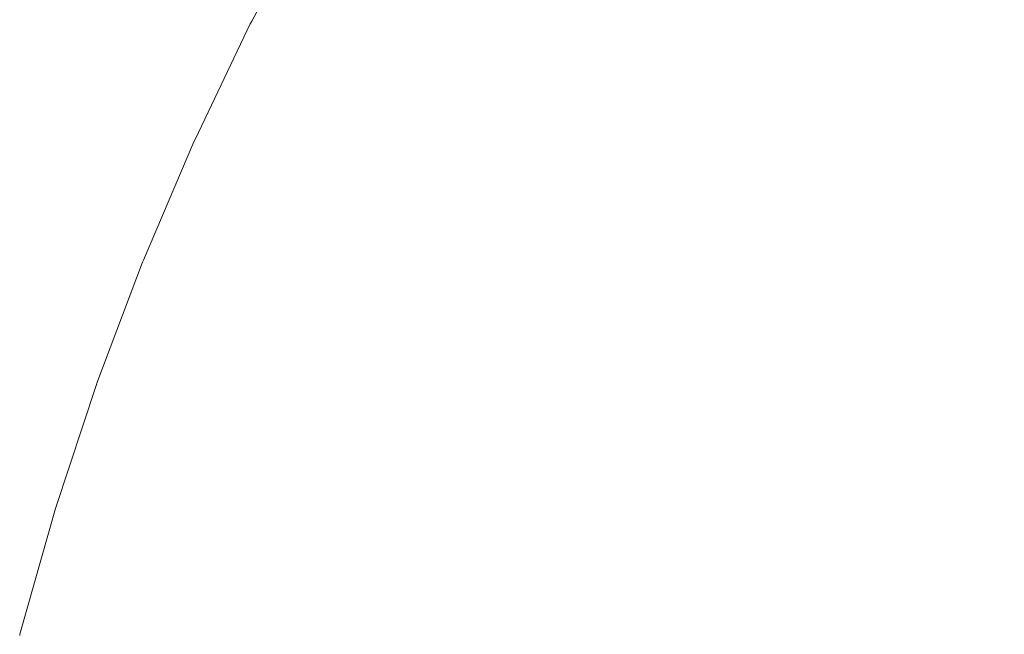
# Model space of a CAD drawing. Header units: centimetres. Extents: x -25.9 to 27.4, y -25.9 to -24.1.
# Tile 32 of 200: x -25.9253 to -25.8934, y -24.1348 to -24.1148. Entities that reach past the tile are written whole.
import ezdxf

# ---------------------------------------------------------------- set-up
doc = ezdxf.new("R2010")
doc.units = ezdxf.units.CM
doc.header["$LTSCALE"] = 2.54
doc.layers.add('Lucido design-1', color=7, linetype='Continuous')

# ---------------------------------------------------------------- blocks, each defined once
blk = doc.blocks.new('Gruppo-4-1')
at = {"color": 7, "linetype": 'Continuous', "lineweight": 9}
for points, invisible_edges in [([(-25.903404, -24.113918, 707.673012), (-25.901381, -24.110783, 707.673012), (-25.899699, -24.111919, 707.669447), (-25.901676, -24.114982, 707.669447)], 15), ([(-25.908777, -24.115189, 708.360173), (-25.906803, -24.111825, 708.360173), (-25.908139, -24.111002, 708.356299), (-25.910147, -24.114424, 708.356299)], 15), ([(-25.90983, -24.1146, 707.684181), (-25.90783, -24.111192, 707.684181), (-25.906484, -24.112021, 707.680385), (-25.908451, -24.115371, 707.680385)], 15), ([(-25.917812, -24.115001, 708.323783), (-25.915822, -24.111254, 708.323783), (-25.915863, -24.111231, 708.320708), (-25.917807, -24.11489, 708.320708)], 11), ([(-25.917621, -24.115097, 708.327929), (-25.915635, -24.111358, 708.327929), (-25.915822, -24.111254, 708.323783), (-25.917812, -24.115001, 708.323783)], 15), ([(-25.915863, -24.111231, 707.720708), (-25.917807, -24.11489, 707.720708), (-25.917807, -24.11489, 708.320708), (-25.915863, -24.111231, 708.320708)], 10), ([(-25.917807, -24.11489, 707.720708), (-25.915863, -24.111231, 707.720708), (-25.91578, -24.111277, 707.716349), (-25.917769, -24.115022, 707.716349)], 14), ([(-25.917769, -24.115022, 707.716349), (-25.91578, -24.111277, 707.716349), (-25.915547, -24.111407, 707.712216), (-25.917531, -24.115142, 707.712216)], 15), ([(-25.917276, -24.115271, 708.332065), (-25.915298, -24.111546, 708.332065), (-25.915635, -24.111358, 708.327929), (-25.917621, -24.115097, 708.327929)], 15), ([(-25.917531, -24.115142, 707.712216), (-25.915547, -24.111407, 707.712216), (-25.915166, -24.11162, 707.708102), (-25.917142, -24.115339, 707.708102)], 15), ([(-25.916778, -24.115522, 708.336186), (-25.914811, -24.111818, 708.336186), (-25.915298, -24.111546, 708.332065), (-25.917276, -24.115271, 708.332065)], 15), ([(-25.894146, -24.115672, 708.381812), (-25.892206, -24.112929, 708.381812), (-25.894215, -24.111443, 708.378431), (-25.896216, -24.114273, 708.378431)], 15), ([(-25.917142, -24.115339, 707.708102), (-25.915166, -24.11162, 707.708102), (-25.914637, -24.111915, 707.704012), (-25.916601, -24.115612, 707.704012)], 15), ([(-25.916127, -24.115851, 708.340283), (-25.914174, -24.112174, 708.340283), (-25.914811, -24.111818, 708.336186), (-25.916778, -24.115522, 708.336186)], 15), ([(-25.907265, -24.116033, 708.363983), (-25.905328, -24.112733, 708.363983), (-25.906803, -24.111825, 708.360173), (-25.908777, -24.115189, 708.360173)], 15), ([(-25.900099, -24.115953, 708.37495), (-25.898165, -24.112956, 708.37495), (-25.899989, -24.111723, 708.371378), (-25.901974, -24.114798, 708.371378)], 15), ([(-25.895985, -24.11443, 707.662593), (-25.89399, -24.111609, 707.662593), (-25.892024, -24.113063, 707.659313), (-25.893959, -24.115799, 707.659313)], 15), ([(-25.916601, -24.115612, 707.704012), (-25.914637, -24.111915, 707.704012), (-25.913962, -24.112292, 707.699955), (-25.91591, -24.11596, 707.699955)], 15), ([(-25.915323, -24.116256, 708.34435), (-25.913388, -24.112613, 708.34435), (-25.914174, -24.112174, 708.340283), (-25.916127, -24.115851, 708.340283)], 15), ([(-25.908451, -24.115371, 707.680385), (-25.906484, -24.112021, 707.680385), (-25.905008, -24.11293, 707.676659), (-25.906937, -24.116217, 707.676659)], 15), ([(-25.901676, -24.114982, 707.669447), (-25.899699, -24.111919, 707.669447), (-25.897899, -24.113136, 707.665973), (-25.899826, -24.116121, 707.665973)], 15), ([(-25.91591, -24.11596, 707.699955), (-25.913962, -24.112292, 707.699955), (-25.913142, -24.112751, 707.695937), (-25.915071, -24.116383, 707.695937)], 15), ([(-25.914367, -24.116738, 708.34838), (-25.912454, -24.113135, 708.34838), (-25.913388, -24.112613, 708.34435), (-25.915323, -24.116256, 708.34435)], 15), ([(-25.915071, -24.116383, 707.695937), (-25.913142, -24.112751, 707.695937), (-25.912178, -24.113289, 707.691964), (-25.914086, -24.11688, 707.691964)], 15), ([(-25.905614, -24.116956, 708.36772), (-25.903718, -24.113724, 708.36772), (-25.905328, -24.112733, 708.363983), (-25.907265, -24.116033, 708.363983)], 15), ([(-25.913262, -24.117295, 708.352365), (-25.911373, -24.113739, 708.352365), (-25.912454, -24.113135, 708.34838), (-25.914367, -24.116738, 708.34838)], 15), ([(-25.906937, -24.116217, 707.676659), (-25.905008, -24.11293, 707.676659), (-25.903404, -24.113918, 707.673012), (-25.905292, -24.117135, 707.673012)], 15), ([(-25.898096, -24.117186, 708.378431), (-25.896216, -24.114273, 708.378431), (-25.898165, -24.112956, 708.37495), (-25.900099, -24.115953, 708.37495)], 15), ([(-25.899826, -24.116121, 707.665973), (-25.897899, -24.113136, 707.665973), (-25.895985, -24.11443, 707.662593), (-25.897858, -24.117332, 707.662593)], 15), ([(-25.891958, -24.117151, 708.385089), (-25.890082, -24.114499, 708.385089), (-25.892206, -24.112929, 708.381812), (-25.894146, -24.115672, 708.381812)], 15), ([(-25.893959, -24.115799, 707.659313), (-25.892024, -24.113063, 707.659313), (-25.889954, -24.114594, 707.656139), (-25.891826, -24.117241, 707.656139)], 15), ([(-25.914086, -24.11688, 707.691964), (-25.912178, -24.113289, 707.691964), (-25.911074, -24.113906, 707.688043), (-25.912956, -24.117449, 707.688043)], 15), ([(-25.912007, -24.117927, 708.356299), (-25.910147, -24.114424, 708.356299), (-25.911373, -24.113739, 708.352365), (-25.913262, -24.117295, 708.352365)], 15), ([(-25.903826, -24.117955, 708.371378), (-25.901974, -24.114798, 708.371378), (-25.903718, -24.113724, 708.36772), (-25.905614, -24.116956, 708.36772)], 15), ([(-25.912956, -24.117449, 707.688043), (-25.911074, -24.113906, 707.688043), (-25.90983, -24.1146, 707.684181), (-25.911684, -24.11809, 707.684181)], 15), ([(-25.905292, -24.117135, 707.673012), (-25.903404, -24.113918, 707.673012), (-25.901676, -24.114982, 707.669447), (-25.90352, -24.118125, 707.669447)], 15), ([(-25.910606, -24.118634, 708.360173), (-25.908777, -24.115189, 708.360173), (-25.910147, -24.114424, 708.356299), (-25.912007, -24.117927, 708.356299)], 15), ([(-25.895969, -24.118496, 708.381812), (-25.894146, -24.115672, 708.381812), (-25.896216, -24.114273, 708.378431), (-25.898096, -24.117186, 708.378431)], 15), ([(-25.911684, -24.11809, 707.684181), (-25.90983, -24.1146, 707.684181), (-25.908451, -24.115371, 707.680385), (-25.910273, -24.118802, 707.680385)], 15), ([(-25.897858, -24.117332, 707.662593), (-25.895985, -24.11443, 707.662593), (-25.893959, -24.115799, 707.659313), (-25.895776, -24.118614, 707.659313)], 15), ([(-25.919641, -24.118829, 708.323783), (-25.917812, -24.115001, 708.323783), (-25.917854, -24.11498, 708.320708), (-25.919647, -24.118732, 708.320708)], 11), ([(-25.917854, -24.11498, 707.720708), (-25.919647, -24.118732, 707.720708), (-25.919647, -24.118732, 708.320708), (-25.917854, -24.11498, 708.320708)], 10), ([(-25.919647, -24.118732, 707.720708), (-25.917854, -24.11498, 707.720708), (-25.917769, -24.115022, 707.716349), (-25.919598, -24.118849, 707.716349)], 14), ([(-25.919446, -24.118917, 708.327929), (-25.917621, -24.115097, 708.327929), (-25.917812, -24.115001, 708.323783), (-25.919641, -24.118829, 708.323783)], 15), ([(-25.919598, -24.118849, 707.716349), (-25.917769, -24.115022, 707.716349), (-25.917531, -24.115142, 707.712216), (-25.919355, -24.118959, 707.712216)], 15), ([(-25.917807, -24.11489, 708.320708), (-25.917854, -24.11498, 708.320708), (-25.917812, -24.115001, 708.323783)], 10), ([(-25.917854, -24.11498, 708.320708), (-25.917807, -24.11489, 708.320708), (-25.917807, -24.11489, 707.720708), (-25.917854, -24.11498, 707.720708)], 10), ([(-25.917769, -24.115022, 707.716349), (-25.917854, -24.11498, 707.720708), (-25.917807, -24.11489, 707.720708)], 9), ([(-25.901904, -24.119028, 708.37495), (-25.900099, -24.115953, 708.37495), (-25.901974, -24.114798, 708.371378), (-25.903826, -24.117955, 708.371378)], 15), ([(-25.90352, -24.118125, 707.669447), (-25.901676, -24.114982, 707.669447), (-25.899826, -24.116121, 707.665973), (-25.901624, -24.119185, 707.665973)], 15), ([(-25.919095, -24.119076, 708.332065), (-25.917276, -24.115271, 708.332065), (-25.917621, -24.115097, 708.327929), (-25.919446, -24.118917, 708.327929)], 15), ([(-25.919355, -24.118959, 707.712216), (-25.917531, -24.115142, 707.712216), (-25.917142, -24.115339, 707.708102), (-25.918957, -24.119139, 707.708102)], 15), ([(-25.918586, -24.119306, 708.336186), (-25.916778, -24.115522, 708.336186), (-25.917276, -24.115271, 708.332065), (-25.919095, -24.119076, 708.332065)], 15), ([(-25.918957, -24.119139, 707.708102), (-25.917142, -24.115339, 707.708102), (-25.916601, -24.115612, 707.704012), (-25.918405, -24.119388, 707.704012)], 15), ([(-25.90906, -24.119413, 708.363983), (-25.907265, -24.116033, 708.363983), (-25.908777, -24.115189, 708.360173), (-25.910606, -24.118634, 708.360173)], 15), ([(-25.910273, -24.118802, 707.680385), (-25.908451, -24.115371, 707.680385), (-25.906937, -24.116217, 707.676659), (-25.908725, -24.119583, 707.676659)], 15), ([(-25.917921, -24.119607, 708.340283), (-25.916127, -24.115851, 708.340283), (-25.916778, -24.115522, 708.336186), (-25.918586, -24.119306, 708.336186)], 15), ([(-25.918405, -24.119388, 707.704012), (-25.916601, -24.115612, 707.704012), (-25.91591, -24.11596, 707.699955), (-25.9177, -24.119707, 707.699955)], 15), ([(-25.893719, -24.119881, 708.385089), (-25.891958, -24.117151, 708.385089), (-25.894146, -24.115672, 708.381812), (-25.895969, -24.118496, 708.381812)], 15), ([(-25.917101, -24.119978, 708.34435), (-25.915323, -24.116256, 708.34435), (-25.916127, -24.115851, 708.340283), (-25.917921, -24.119607, 708.340283)], 15), ([(-25.9177, -24.119707, 707.699955), (-25.91591, -24.11596, 707.699955), (-25.915071, -24.116383, 707.695937), (-25.916844, -24.120094, 707.695937)], 15), ([(-25.899851, -24.120175, 708.378431), (-25.898096, -24.117186, 708.378431), (-25.900099, -24.115953, 708.37495), (-25.901904, -24.119028, 708.37495)], 15), ([(-25.895776, -24.118614, 707.659313), (-25.893959, -24.115799, 707.659313), (-25.891826, -24.117241, 707.656139), (-25.893584, -24.119964, 707.656139)], 15), ([(-25.916126, -24.120418, 708.34838), (-25.914367, -24.116738, 708.34838), (-25.915323, -24.116256, 708.34435), (-25.917101, -24.119978, 708.34435)], 15), ([(-25.907372, -24.120265, 708.36772), (-25.905614, -24.116956, 708.36772), (-25.907265, -24.116033, 708.363983), (-25.90906, -24.119413, 708.363983)], 15), ([(-25.908725, -24.119583, 707.676659), (-25.906937, -24.116217, 707.676659), (-25.905292, -24.117135, 707.673012), (-25.907043, -24.120431, 707.673012)], 15), ([(-25.901624, -24.119185, 707.665973), (-25.899826, -24.116121, 707.665973), (-25.897858, -24.117332, 707.662593), (-25.899606, -24.120312, 707.662593)], 15), ([(-25.916844, -24.120094, 707.695937), (-25.915071, -24.116383, 707.695937), (-25.914086, -24.11688, 707.691964), (-25.915839, -24.120548, 707.691964)], 15), ([(-25.914998, -24.120928, 708.352365), (-25.913262, -24.117295, 708.352365), (-25.914367, -24.116738, 708.34838), (-25.916126, -24.120418, 708.34838)], 15), ([(-25.915839, -24.120548, 707.691964), (-25.914086, -24.11688, 707.691964), (-25.912956, -24.117449, 707.688043), (-25.914686, -24.121069, 707.688043)], 15), ([(-25.905543, -24.121187, 708.371378), (-25.903826, -24.117955, 708.371378), (-25.905614, -24.116956, 708.36772), (-25.907372, -24.120265, 708.36772)], 15), ([(-25.913718, -24.121507, 708.356299), (-25.912007, -24.117927, 708.356299), (-25.913262, -24.117295, 708.352365), (-25.914998, -24.120928, 708.352365)], 15), ([(-25.907043, -24.120431, 707.673012), (-25.905292, -24.117135, 707.673012), (-25.90352, -24.118125, 707.669447), (-25.90523, -24.121345, 707.669447)], 15), ([(-25.897669, -24.121394, 708.381812), (-25.895969, -24.118496, 708.381812), (-25.898096, -24.117186, 708.378431), (-25.899851, -24.120175, 708.378431)], 15), ([(-25.891352, -24.121338, 708.388255), (-25.889655, -24.118708, 708.388255), (-25.891958, -24.117151, 708.385089), (-25.893719, -24.119881, 708.385089)], 15), ([(-25.893584, -24.119964, 707.656139), (-25.891826, -24.117241, 707.656139), (-25.889589, -24.118752, 707.653075), (-25.891285, -24.12138, 707.653075)], 15), ([(-25.914686, -24.121069, 707.688043), (-25.912956, -24.117449, 707.688043), (-25.911684, -24.11809, 707.684181), (-25.913388, -24.121656, 707.684181)], 15), ([(-25.899606, -24.120312, 707.662593), (-25.897858, -24.117332, 707.662593), (-25.895776, -24.118614, 707.659313), (-25.897472, -24.121504, 707.659313)], 15), ([(-25.912288, -24.122153, 708.360173), (-25.910606, -24.118634, 708.360173), (-25.912007, -24.117927, 708.356299), (-25.913718, -24.121507, 708.356299)], 15), ([(-25.913388, -24.121656, 707.684181), (-25.911684, -24.11809, 707.684181), (-25.910273, -24.118802, 707.680385), (-25.911948, -24.122307, 707.680385)], 15), ([(-25.903577, -24.122178, 708.37495), (-25.901904, -24.119028, 708.37495), (-25.903826, -24.117955, 708.371378), (-25.905543, -24.121187, 708.371378)], 15), ([(-25.90523, -24.121345, 707.669447), (-25.90352, -24.118125, 707.669447), (-25.901624, -24.119185, 707.665973), (-25.90329, -24.122323, 707.665973)], 15), ([(-25.895363, -24.122682, 708.385089), (-25.893719, -24.119881, 708.385089), (-25.895969, -24.118496, 708.381812), (-25.897669, -24.121394, 708.381812)], 15), ([(-25.921306, -24.122732, 708.323783), (-25.919641, -24.118829, 708.323783), (-25.919684, -24.11881, 708.320708), (-25.921325, -24.122655, 708.320708)], 11), ([(-25.919684, -24.11881, 707.720708), (-25.921325, -24.122655, 707.720708), (-25.921325, -24.122655, 708.320708), (-25.919684, -24.11881, 708.320708)], 10), ([(-25.921325, -24.122655, 707.720708), (-25.919684, -24.11881, 707.720708), (-25.919598, -24.118849, 707.716349), (-25.921262, -24.12275, 707.716349)], 14), ([(-25.921108, -24.122812, 708.327929), (-25.919446, -24.118917, 708.327929), (-25.919641, -24.118829, 708.323783), (-25.921306, -24.122732, 708.323783)], 15), ([(-25.921262, -24.12275, 707.716349), (-25.919598, -24.118849, 707.716349), (-25.919355, -24.118959, 707.712216), (-25.921015, -24.122849, 707.712216)], 15), ([(-25.919647, -24.118732, 708.320708), (-25.919684, -24.11881, 708.320708), (-25.919641, -24.118829, 708.323783)], 10), ([(-25.919684, -24.11881, 708.320708), (-25.919647, -24.118732, 708.320708), (-25.919647, -24.118732, 707.720708), (-25.919684, -24.11881, 707.720708)], 10), ([(-25.919598, -24.118849, 707.716349), (-25.919684, -24.11881, 707.720708), (-25.919647, -24.118732, 707.720708)], 9), ([(-25.91071, -24.122866, 708.363983), (-25.90906, -24.119413, 708.363983), (-25.910606, -24.118634, 708.360173), (-25.912288, -24.122153, 708.360173)], 15), ([(-25.911948, -24.122307, 707.680385), (-25.910273, -24.118802, 707.680385), (-25.908725, -24.119583, 707.676659), (-25.910368, -24.123021, 707.676659)], 15), ([(-25.897472, -24.121504, 707.659313), (-25.895776, -24.118614, 707.659313), (-25.893584, -24.119964, 707.656139), (-25.895224, -24.12276, 707.656139)], 15), ([(-25.92075, -24.122956, 708.332065), (-25.919095, -24.119076, 708.332065), (-25.919446, -24.118917, 708.327929), (-25.921108, -24.122812, 708.327929)], 15), ([(-25.921015, -24.122849, 707.712216), (-25.919355, -24.118959, 707.712216), (-25.918957, -24.119139, 707.708102), (-25.92061, -24.123012, 707.708102)], 15), ([(-25.920232, -24.123164, 708.336186), (-25.918586, -24.119306, 708.336186), (-25.919095, -24.119076, 708.332065), (-25.92075, -24.122956, 708.332065)], 15), ([(-25.92061, -24.123012, 707.708102), (-25.918957, -24.119139, 707.708102), (-25.918405, -24.119388, 707.704012), (-25.920048, -24.123238, 707.704012)], 15), ([(-25.901477, -24.123237, 708.378431), (-25.899851, -24.120175, 708.378431), (-25.901904, -24.119028, 708.37495), (-25.903577, -24.122178, 708.37495)], 15), ([(-25.90329, -24.122323, 707.665973), (-25.901624, -24.119185, 707.665973), (-25.899606, -24.120312, 707.662593), (-25.901227, -24.123363, 707.662593)], 15), ([(-25.919555, -24.123436, 708.340283), (-25.917921, -24.119607, 708.340283), (-25.918586, -24.119306, 708.336186), (-25.920232, -24.123164, 708.336186)], 15), ([(-25.920048, -24.123238, 707.704012), (-25.918405, -24.119388, 707.704012), (-25.9177, -24.119707, 707.699955), (-25.91933, -24.123526, 707.699955)], 15), ([(-25.908987, -24.123645, 708.36772), (-25.907372, -24.120265, 708.36772), (-25.90906, -24.119413, 708.363983), (-25.91071, -24.122866, 708.363983)], 15), ([(-25.91872, -24.123771, 708.34435), (-25.917101, -24.119978, 708.34435), (-25.917921, -24.119607, 708.340283), (-25.919555, -24.123436, 708.340283)], 15), ([(-25.91933, -24.123526, 707.699955), (-25.9177, -24.119707, 707.699955), (-25.916844, -24.120094, 707.695937), (-25.918458, -24.123876, 707.695937)], 15), ([(-25.910368, -24.123021, 707.676659), (-25.908725, -24.119583, 707.676659), (-25.907043, -24.120431, 707.673012), (-25.908651, -24.123797, 707.673012)], 15), ([(-25.917727, -24.12417, 708.34838), (-25.916126, -24.120418, 708.34838), (-25.917101, -24.119978, 708.34435), (-25.91872, -24.123771, 708.34435)], 15), ([(-25.918458, -24.123876, 707.695937), (-25.916844, -24.120094, 707.695937), (-25.915839, -24.120548, 707.691964), (-25.917434, -24.124288, 707.691964)], 15), ([(-25.899245, -24.124362, 708.381812), (-25.897669, -24.121394, 708.381812), (-25.899851, -24.120175, 708.378431), (-25.901477, -24.123237, 708.378431)], 15), ([(-25.892936, -24.124038, 708.388255), (-25.891352, -24.121338, 708.388255), (-25.893719, -24.119881, 708.385089), (-25.895363, -24.122682, 708.385089)], 15), ([(-25.895224, -24.12276, 707.656139), (-25.893584, -24.119964, 707.656139), (-25.891285, -24.12138, 707.653075), (-25.892867, -24.124076, 707.653075)], 15), ([(-25.916578, -24.124632, 708.352365), (-25.914998, -24.120928, 708.352365), (-25.916126, -24.120418, 708.34838), (-25.917727, -24.12417, 708.34838)], 15), ([(-25.907121, -24.124489, 708.371378), (-25.905543, -24.121187, 708.371378), (-25.907372, -24.120265, 708.36772), (-25.908987, -24.123645, 708.36772)], 15), ([(-25.908651, -24.123797, 707.673012), (-25.907043, -24.120431, 707.673012), (-25.90523, -24.121345, 707.669447), (-25.906801, -24.124633, 707.669447)], 15), ([(-25.901227, -24.123363, 707.662593), (-25.899606, -24.120312, 707.662593), (-25.897472, -24.121504, 707.659313), (-25.899044, -24.124464, 707.659313)], 15), ([(-25.917434, -24.124288, 707.691964), (-25.915839, -24.120548, 707.691964), (-25.914686, -24.121069, 707.688043), (-25.91626, -24.12476, 707.688043)], 15), ([(-25.915275, -24.125156, 708.356299), (-25.913718, -24.121507, 708.356299), (-25.914998, -24.120928, 708.352365), (-25.916578, -24.124632, 708.352365)], 15), ([(-25.91626, -24.12476, 707.688043), (-25.914686, -24.121069, 707.688043), (-25.913388, -24.121656, 707.684181), (-25.914939, -24.125291, 707.684181)], 15), ([(-25.905114, -24.125396, 708.37495), (-25.903577, -24.122178, 708.37495), (-25.905543, -24.121187, 708.371378), (-25.907121, -24.124489, 708.371378)], 15), ([(-25.906801, -24.124633, 707.669447), (-25.90523, -24.121345, 707.669447), (-25.90329, -24.122323, 707.665973), (-25.904822, -24.125528, 707.665973)], 15), ([(-25.896887, -24.125551, 708.385089), (-25.895363, -24.122682, 708.385089), (-25.897669, -24.121394, 708.381812), (-25.899245, -24.124362, 708.381812)], 15), ([(-25.913819, -24.125741, 708.360173), (-25.912288, -24.122153, 708.360173), (-25.913718, -24.121507, 708.356299), (-25.915275, -24.125156, 708.356299)], 15), ([(-25.914939, -24.125291, 707.684181), (-25.913388, -24.121656, 707.684181), (-25.911948, -24.122307, 707.680385), (-25.913472, -24.12588, 707.680385)], 15), ([(-25.899044, -24.124464, 707.659313), (-25.897472, -24.121504, 707.659313), (-25.895224, -24.12276, 707.656139), (-25.896745, -24.125623, 707.656139)], 15), ([(-25.912212, -24.126386, 708.363983), (-25.91071, -24.122866, 708.363983), (-25.912288, -24.122153, 708.360173), (-25.913819, -24.125741, 708.360173)], 15), ([(-25.913472, -24.12588, 707.680385), (-25.911948, -24.122307, 707.680385), (-25.910368, -24.123021, 707.676659), (-25.911863, -24.126527, 707.676659)], 15), ([(-25.902971, -24.126365, 708.378431), (-25.901477, -24.123237, 708.378431), (-25.903577, -24.122178, 708.37495), (-25.905114, -24.125396, 708.37495)], 15), ([(-25.904822, -24.125528, 707.665973), (-25.90329, -24.122323, 707.665973), (-25.901227, -24.123363, 707.662593), (-25.902716, -24.12648, 707.662593)], 15), ([(-25.922805, -24.126702, 708.323783), (-25.921306, -24.122732, 708.323783), (-25.92135, -24.122714, 708.320708), (-25.922836, -24.126651, 708.320708)], 11), ([(-25.92135, -24.122714, 707.720708), (-25.922836, -24.126651, 707.720708), (-25.922836, -24.126651, 708.320708), (-25.92135, -24.122714, 708.320708)], 10), ([(-25.922836, -24.126651, 707.720708), (-25.92135, -24.122714, 707.720708), (-25.921262, -24.12275, 707.716349), (-25.92276, -24.126718, 707.716349)], 14), ([(-25.922603, -24.126773, 708.327929), (-25.921108, -24.122812, 708.327929), (-25.921306, -24.122732, 708.323783), (-25.922805, -24.126702, 708.323783)], 15), ([(-25.921325, -24.122655, 708.320708), (-25.92135, -24.122714, 708.320708), (-25.921306, -24.122732, 708.323783)], 10), ([(-25.92135, -24.122714, 708.320708), (-25.921325, -24.122655, 708.320708), (-25.921325, -24.122655, 707.720708), (-25.92135, -24.122714, 707.720708)], 10), ([(-25.921262, -24.12275, 707.716349), (-25.92135, -24.122714, 707.720708), (-25.921325, -24.122655, 707.720708)], 9), ([(-25.894405, -24.126803, 708.388255), (-25.892936, -24.124038, 708.388255), (-25.895363, -24.122682, 708.385089), (-25.896887, -24.125551, 708.385089)], 15), ([(-25.92276, -24.126718, 707.716349), (-25.921262, -24.12275, 707.716349), (-25.921015, -24.122849, 707.712216), (-25.922509, -24.126806, 707.712216)], 15), ([(-25.922239, -24.126902, 708.332065), (-25.92075, -24.122956, 708.332065), (-25.921108, -24.122812, 708.327929), (-25.922603, -24.126773, 708.327929)], 15), ([(-25.922509, -24.126806, 707.712216), (-25.921015, -24.122849, 707.712216), (-25.92061, -24.123012, 707.708102), (-25.922097, -24.126952, 707.708102)], 15), ([(-25.921713, -24.127087, 708.336186), (-25.920232, -24.123164, 708.336186), (-25.92075, -24.122956, 708.332065), (-25.922239, -24.126902, 708.332065)], 15), ([(-25.922097, -24.126952, 707.708102), (-25.92061, -24.123012, 707.708102), (-25.920048, -24.123238, 707.704012), (-25.921526, -24.127154, 707.704012)], 15), ([(-25.910457, -24.127091, 708.36772), (-25.908987, -24.123645, 708.36772), (-25.91071, -24.122866, 708.363983), (-25.912212, -24.126386, 708.363983)], 15), ([(-25.911863, -24.126527, 707.676659), (-25.910368, -24.123021, 707.676659), (-25.908651, -24.123797, 707.673012), (-25.910116, -24.127229, 707.673012)], 15), ([(-25.896745, -24.125623, 707.656139), (-25.895224, -24.12276, 707.656139), (-25.892867, -24.124076, 707.653075), (-25.894334, -24.126838, 707.653075)], 15), ([(-25.921025, -24.127331, 708.340283), (-25.919555, -24.123436, 708.340283), (-25.920232, -24.123164, 708.336186), (-25.921713, -24.127087, 708.336186)], 15), ([(-25.921526, -24.127154, 707.704012), (-25.920048, -24.123238, 707.704012), (-25.91933, -24.123526, 707.699955), (-25.920796, -24.127411, 707.699955)], 15), ([(-25.900694, -24.127394, 708.381812), (-25.899245, -24.124362, 708.381812), (-25.901477, -24.123237, 708.378431), (-25.902971, -24.126365, 708.378431)], 15), ([(-25.902716, -24.12648, 707.662593), (-25.901227, -24.123363, 707.662593), (-25.899044, -24.124464, 707.659313), (-25.900488, -24.127487, 707.659313)], 15), ([(-25.920176, -24.12763, 708.34435), (-25.91872, -24.123771, 708.34435), (-25.919555, -24.123436, 708.340283), (-25.921025, -24.127331, 708.340283)], 15), ([(-25.920796, -24.127411, 707.699955), (-25.91933, -24.123526, 707.699955), (-25.918458, -24.123876, 707.695937), (-25.91991, -24.127724, 707.695937)], 15), ([(-25.908557, -24.127855, 708.371378), (-25.907121, -24.124489, 708.371378), (-25.908987, -24.123645, 708.36772), (-25.910457, -24.127091, 708.36772)], 15), ([(-25.919167, -24.127987, 708.34838), (-25.917727, -24.12417, 708.34838), (-25.91872, -24.123771, 708.34435), (-25.920176, -24.12763, 708.34435)], 15), ([(-25.91991, -24.127724, 707.695937), (-25.918458, -24.123876, 707.695937), (-25.917434, -24.124288, 707.691964), (-25.91887, -24.128092, 707.691964)], 15), ([(-25.910116, -24.127229, 707.673012), (-25.908651, -24.123797, 707.673012), (-25.906801, -24.124633, 707.669447), (-25.908232, -24.127986, 707.669447)], 15), ([(-25.918, -24.128399, 708.352365), (-25.916578, -24.124632, 708.352365), (-25.917727, -24.12417, 708.34838), (-25.919167, -24.127987, 708.34838)], 15), ([(-25.91887, -24.128092, 707.691964), (-25.917434, -24.124288, 707.691964), (-25.91626, -24.12476, 707.688043), (-25.917677, -24.128513, 707.688043)], 15), ([(-25.891803, -24.128114, 708.391305), (-25.890393, -24.125459, 708.391305), (-25.892936, -24.124038, 708.388255), (-25.894405, -24.126803, 708.388255)], 15), ([(-25.894334, -24.126838, 707.653075), (-25.892867, -24.124076, 707.653075), (-25.890406, -24.125452, 707.650127), (-25.891816, -24.128108, 707.650127)], 15), ([(-25.916676, -24.128867, 708.356299), (-25.915275, -24.125156, 708.356299), (-25.916578, -24.124632, 708.352365), (-25.918, -24.128399, 708.352365)], 15), ([(-25.906514, -24.128676, 708.37495), (-25.905114, -24.125396, 708.37495), (-25.907121, -24.124489, 708.371378), (-25.908557, -24.127855, 708.371378)], 15), ([(-25.908232, -24.127986, 707.669447), (-25.906801, -24.124633, 707.669447), (-25.904822, -24.125528, 707.665973), (-25.906216, -24.128796, 707.665973)], 15), ([(-25.898287, -24.128482, 708.385089), (-25.896887, -24.125551, 708.385089), (-25.899245, -24.124362, 708.381812), (-25.900694, -24.127394, 708.381812)], 15), ([(-25.900488, -24.127487, 707.659313), (-25.899044, -24.124464, 707.659313), (-25.896745, -24.125623, 707.656139), (-25.898142, -24.128547, 707.656139)], 15), ([(-25.917677, -24.128513, 707.688043), (-25.91626, -24.12476, 707.688043), (-25.914939, -24.125291, 707.684181), (-25.916334, -24.128988, 707.684181)], 15), ([(-25.915196, -24.12939, 708.360173), (-25.913819, -24.125741, 708.360173), (-25.915275, -24.125156, 708.356299), (-25.916676, -24.128867, 708.356299)], 15), ([(-25.916334, -24.128988, 707.684181), (-25.914939, -24.125291, 707.684181), (-25.913472, -24.12588, 707.680385), (-25.914844, -24.129515, 707.680385)], 15), ([(-25.904332, -24.129553, 708.378431), (-25.902971, -24.126365, 708.378431), (-25.905114, -24.125396, 708.37495), (-25.906514, -24.128676, 708.37495)], 15), ([(-25.906216, -24.128796, 707.665973), (-25.904822, -24.125528, 707.665973), (-25.902716, -24.12648, 707.662593), (-25.904072, -24.129657, 707.662593)], 15), ([(-25.895754, -24.129627, 708.388255), (-25.894405, -24.126803, 708.388255), (-25.896887, -24.125551, 708.385089), (-25.898287, -24.128482, 708.385089)], 15), ([(-25.913563, -24.129967, 708.363983), (-25.912212, -24.126386, 708.363983), (-25.913819, -24.125741, 708.360173), (-25.915196, -24.12939, 708.360173)], 15), ([(-25.914844, -24.129515, 707.680385), (-25.913472, -24.12588, 707.680385), (-25.911863, -24.126527, 707.676659), (-25.913209, -24.130092, 707.676659)], 15), ([(-25.898142, -24.128547, 707.656139), (-25.896745, -24.125623, 707.656139), (-25.894334, -24.126838, 707.653075), (-25.895682, -24.129659, 707.653075)], 15), ([(-25.91178, -24.130597, 708.36772), (-25.910457, -24.127091, 708.36772), (-25.912212, -24.126386, 708.363983), (-25.913563, -24.129967, 708.363983)], 15), ([(-25.913209, -24.130092, 707.676659), (-25.911863, -24.126527, 707.676659), (-25.910116, -24.127229, 707.673012), (-25.911433, -24.13072, 707.673012)], 15), ([(-25.902013, -24.130485, 708.381812), (-25.900694, -24.127394, 708.381812), (-25.902971, -24.126365, 708.378431), (-25.904332, -24.129553, 708.378431)], 15), ([(-25.904072, -24.129657, 707.662593), (-25.902716, -24.12648, 707.662593), (-25.900488, -24.127487, 707.659313), (-25.901803, -24.130569, 707.659313)], 15), ([(-25.924133, -24.130732, 708.323783), (-25.922805, -24.126702, 708.323783), (-25.922849, -24.126686, 708.320708), (-25.924178, -24.130718, 708.320708)], 11), ([(-25.924178, -24.130718, 707.720708), (-25.922849, -24.126686, 707.720708), (-25.92276, -24.126718, 707.716349), (-25.924087, -24.130746, 707.716349)], 14), ([(-25.922849, -24.126686, 707.720708), (-25.924177, -24.130713, 707.720708), (-25.924177, -24.130713, 708.320708), (-25.922849, -24.126686, 708.320708)], 10), ([(-25.923929, -24.130794, 708.327929), (-25.922603, -24.126773, 708.327929), (-25.922805, -24.126702, 708.323783), (-25.924133, -24.130732, 708.323783)], 15), ([(-25.924087, -24.130746, 707.716349), (-25.92276, -24.126718, 707.716349), (-25.922509, -24.126806, 707.712216), (-25.923833, -24.130824, 707.712216)], 15), ([(-25.923559, -24.130907, 708.332065), (-25.922239, -24.126902, 708.332065), (-25.922603, -24.126773, 708.327929), (-25.923929, -24.130794, 708.327929)], 15), ([(-25.923833, -24.130824, 707.712216), (-25.922509, -24.126806, 707.712216), (-25.922097, -24.126952, 707.708102), (-25.923415, -24.130951, 707.708102)], 15), ([(-25.922836, -24.126651, 708.320708), (-25.922849, -24.126686, 708.320708), (-25.922805, -24.126702, 708.323783)], 10), ([(-25.922849, -24.126686, 708.320708), (-25.922836, -24.126651, 708.320708), (-25.922836, -24.126651, 707.720708), (-25.922849, -24.126686, 707.720708)], 10), ([(-25.92276, -24.126718, 707.716349), (-25.922849, -24.126686, 707.720708), (-25.922836, -24.126651, 707.720708)], 9), ([(-25.893099, -24.130827, 708.391305), (-25.891803, -24.128114, 708.391305), (-25.894405, -24.126803, 708.388255), (-25.895754, -24.129627, 708.388255)], 15), ([(-25.895682, -24.129659, 707.653075), (-25.894334, -24.126838, 707.653075), (-25.891816, -24.128108, 707.650127), (-25.893113, -24.130821, 707.650127)], 15), ([(-25.923026, -24.131071, 708.336186), (-25.921713, -24.127087, 708.336186), (-25.922239, -24.126902, 708.332065), (-25.923559, -24.130907, 708.332065)], 15), ([(-25.923415, -24.130951, 707.708102), (-25.922097, -24.126952, 707.708102), (-25.921526, -24.127154, 707.704012), (-25.922836, -24.131129, 707.704012)], 15), ([(-25.922328, -24.131284, 708.340283), (-25.921025, -24.127331, 708.340283), (-25.921713, -24.127087, 708.336186), (-25.923026, -24.131071, 708.336186)], 15), ([(-25.922836, -24.131129, 707.704012), (-25.921526, -24.127154, 707.704012), (-25.920796, -24.127411, 707.699955), (-25.922096, -24.131355, 707.699955)], 15), ([(-25.909849, -24.131279, 708.371378), (-25.908557, -24.127855, 708.371378), (-25.910457, -24.127091, 708.36772), (-25.91178, -24.130597, 708.36772)], 15), ([(-25.921467, -24.131548, 708.34435), (-25.920176, -24.12763, 708.34435), (-25.921025, -24.127331, 708.340283), (-25.922328, -24.131284, 708.340283)], 15), ([(-25.922096, -24.131355, 707.699955), (-25.920796, -24.127411, 707.699955), (-25.91991, -24.127724, 707.695937), (-25.921198, -24.13163, 707.695937)], 15), ([(-25.911433, -24.13072, 707.673012), (-25.910116, -24.127229, 707.673012), (-25.908232, -24.127986, 707.669447), (-25.909519, -24.131396, 707.669447)], 15), ([(-25.899562, -24.13147, 708.385089), (-25.898287, -24.128482, 708.385089), (-25.900694, -24.127394, 708.381812), (-25.902013, -24.130485, 708.381812)], 15), ([(-25.901803, -24.130569, 707.659313), (-25.900488, -24.127487, 707.659313), (-25.898142, -24.128547, 707.656139), (-25.899414, -24.131529, 707.656139)], 15), ([(-25.920444, -24.131861, 708.34838), (-25.919167, -24.127987, 708.34838), (-25.920176, -24.12763, 708.34435), (-25.921467, -24.131548, 708.34435)], 15), ([(-25.921198, -24.13163, 707.695937), (-25.91991, -24.127724, 707.695937), (-25.91887, -24.128092, 707.691964), (-25.920143, -24.131954, 707.691964)], 15), ([(-25.907773, -24.132013, 708.37495), (-25.906514, -24.128676, 708.37495), (-25.908557, -24.127855, 708.371378), (-25.909849, -24.131279, 708.371378)], 15), ([(-25.919261, -24.132224, 708.352365), (-25.918, -24.128399, 708.352365), (-25.919167, -24.127987, 708.34838), (-25.920444, -24.131861, 708.34838)], 15), ([(-25.920143, -24.131954, 707.691964), (-25.91887, -24.128092, 707.691964), (-25.917677, -24.128513, 707.688043), (-25.918933, -24.132324, 707.688043)], 15), ([(-25.909519, -24.131396, 707.669447), (-25.908232, -24.127986, 707.669447), (-25.906216, -24.128796, 707.665973), (-25.907471, -24.13212, 707.665973)], 15), ([(-25.917917, -24.132635, 708.356299), (-25.916676, -24.128867, 708.356299), (-25.918, -24.128399, 708.352365), (-25.919261, -24.132224, 708.352365)], 15), ([(-25.896983, -24.132506, 708.388255), (-25.895754, -24.129627, 708.388255), (-25.898287, -24.128482, 708.385089), (-25.899562, -24.13147, 708.385089)], 15), ([(-25.918933, -24.132324, 707.688043), (-25.917677, -24.128513, 707.688043), (-25.916334, -24.128988, 707.684181), (-25.917571, -24.132741, 707.684181)], 15), ([(-25.905556, -24.132796, 708.378431), (-25.904332, -24.129553, 708.378431), (-25.906514, -24.128676, 708.37495), (-25.907773, -24.132013, 708.37495)], 15), ([(-25.907471, -24.13212, 707.665973), (-25.906216, -24.128796, 707.665973), (-25.904072, -24.129657, 707.662593), (-25.905292, -24.132889, 707.662593)], 15), ([(-25.899414, -24.131529, 707.656139), (-25.898142, -24.128547, 707.656139), (-25.895682, -24.129659, 707.653075), (-25.89691, -24.132535, 707.653075)], 15), ([(-25.916417, -24.133095, 708.360173), (-25.915196, -24.12939, 708.360173), (-25.916676, -24.128867, 708.356299), (-25.917917, -24.132635, 708.356299)], 15), ([(-25.917571, -24.132741, 707.684181), (-25.916334, -24.128988, 707.684181), (-25.914844, -24.129515, 707.680385), (-25.91606, -24.133204, 707.680385)], 15), ([(-25.914761, -24.133602, 708.363983), (-25.913563, -24.129967, 708.363983), (-25.915196, -24.12939, 708.360173), (-25.916417, -24.133095, 708.360173)], 15), ([(-25.91606, -24.133204, 707.680385), (-25.914844, -24.129515, 707.680385), (-25.913209, -24.130092, 707.676659), (-25.914402, -24.133712, 707.676659)], 15), ([(-25.9032, -24.133629, 708.381812), (-25.902013, -24.130485, 708.381812), (-25.904332, -24.129553, 708.378431), (-25.905556, -24.132796, 708.378431)], 15), ([(-25.905292, -24.132889, 707.662593), (-25.904072, -24.129657, 707.662593), (-25.901803, -24.130569, 707.659313), (-25.902987, -24.133704, 707.659313)], 15), ([(-25.894279, -24.133592, 708.391305), (-25.893099, -24.130827, 708.391305), (-25.895754, -24.129627, 708.388255), (-25.896983, -24.132506, 708.388255)], 15), ([(-25.89691, -24.132535, 707.653075), (-25.895682, -24.129659, 707.653075), (-25.893113, -24.130821, 707.650127), (-25.894293, -24.133587, 707.650127)], 15), ([(-25.912953, -24.134155, 708.36772), (-25.91178, -24.130597, 708.36772), (-25.913563, -24.129967, 708.363983), (-25.914761, -24.133602, 708.363983)], 15), ([(-25.914402, -24.133712, 707.676659), (-25.913209, -24.130092, 707.676659), (-25.911433, -24.13072, 707.673012), (-25.912601, -24.134263, 707.673012)], 15), ([(-25.925335, -24.134802, 708.320708), (-25.924177, -24.130713, 708.320708), (-25.924177, -24.130713, 707.720708), (-25.925335, -24.134802, 707.720708)], 10), ([(-25.925289, -24.134814, 708.323783), (-25.924133, -24.130732, 708.323783), (-25.924178, -24.130718, 708.320708), (-25.925335, -24.134802, 708.320708)], 11), ([(-25.925335, -24.134802, 707.720708), (-25.924178, -24.130718, 707.720708), (-25.924087, -24.130746, 707.716349), (-25.925243, -24.134826, 707.716349)], 14), ([(-25.925082, -24.134868, 708.327929), (-25.923929, -24.130794, 708.327929), (-25.924133, -24.130732, 708.323783), (-25.925289, -24.134814, 708.323783)], 15), ([(-25.910995, -24.134755, 708.371378), (-25.909849, -24.131279, 708.371378), (-25.91178, -24.130597, 708.36772), (-25.912953, -24.134155, 708.36772)], 15), ([(-25.912601, -24.134263, 707.673012), (-25.911433, -24.13072, 707.673012), (-25.909519, -24.131396, 707.669447), (-25.91066, -24.134858, 707.669447)], 15), ([(-25.900709, -24.134509, 708.385089), (-25.899562, -24.13147, 708.385089), (-25.902013, -24.130485, 708.381812), (-25.9032, -24.133629, 708.381812)], 15), ([(-25.902987, -24.133704, 707.659313), (-25.901803, -24.130569, 707.659313), (-25.899414, -24.131529, 707.656139), (-25.900559, -24.134562, 707.656139)], 15), ([(-25.925243, -24.134826, 707.716349), (-25.924087, -24.130746, 707.716349), (-25.923833, -24.130824, 707.712216), (-25.924985, -24.134893, 707.712216)], 15), ([(-25.924709, -24.134965, 708.332065), (-25.923559, -24.130907, 708.332065), (-25.923929, -24.130794, 708.327929), (-25.925082, -24.134868, 708.327929)], 15), ([(-25.924985, -24.134893, 707.712216), (-25.923833, -24.130824, 707.712216), (-25.923415, -24.130951, 707.708102), (-25.924563, -24.135003, 707.708102)], 15), ([(-25.924169, -24.135106, 708.336186), (-25.923026, -24.131071, 708.336186), (-25.923559, -24.130907, 708.332065), (-25.924709, -24.134965, 708.332065)], 15), ([(-25.924563, -24.135003, 707.708102), (-25.923415, -24.130951, 707.708102), (-25.922836, -24.131129, 707.704012), (-25.923976, -24.135156, 707.704012)], 15), ([(-25.894293, -24.133587, 707.650127), (-25.893113, -24.130821, 707.650127), (-25.890439, -24.13203, 707.6473), (-25.89157, -24.134681, 707.6473)], 15), ([(-25.891455, -24.134727, 708.394231), (-25.890326, -24.132081, 708.394231), (-25.893099, -24.130827, 708.391305), (-25.894279, -24.133592, 708.391305)], 15), ([(-25.923463, -24.13529, 708.340283), (-25.922328, -24.131284, 708.340283), (-25.923026, -24.131071, 708.336186), (-25.924169, -24.135106, 708.336186)], 15), ([(-25.923976, -24.135156, 707.704012), (-25.922836, -24.131129, 707.704012), (-25.922096, -24.131355, 707.699955), (-25.923228, -24.135351, 707.699955)], 15), ([(-25.922591, -24.135517, 708.34435), (-25.921467, -24.131548, 708.34435), (-25.922328, -24.131284, 708.340283), (-25.923463, -24.13529, 708.340283)], 15), ([(-25.923228, -24.135351, 707.699955), (-25.922096, -24.131355, 707.699955), (-25.921198, -24.13163, 707.695937), (-25.922319, -24.135588, 707.695937)], 15), ([(-25.90889, -24.1354, 708.37495), (-25.907773, -24.132013, 708.37495), (-25.909849, -24.131279, 708.371378), (-25.910995, -24.134755, 708.371378)], 15), ([(-25.921556, -24.135786, 708.34838), (-25.920444, -24.131861, 708.34838), (-25.921467, -24.131548, 708.34435), (-25.922591, -24.135517, 708.34435)], 15), ([(-25.922319, -24.135588, 707.695937), (-25.921198, -24.13163, 707.695937), (-25.920143, -24.131954, 707.691964), (-25.921251, -24.135866, 707.691964)], 15), ([(-25.91066, -24.134858, 707.669447), (-25.909519, -24.131396, 707.669447), (-25.907471, -24.13212, 707.665973), (-25.908583, -24.135494, 707.665973)], 15), ([(-25.898088, -24.135435, 708.388255), (-25.896983, -24.132506, 708.388255), (-25.899562, -24.13147, 708.385089), (-25.900709, -24.134509, 708.385089)], 15), ([(-25.900559, -24.134562, 707.656139), (-25.899414, -24.131529, 707.656139), (-25.89691, -24.132535, 707.653075), (-25.898014, -24.135461, 707.653075)], 15), ([(-25.920358, -24.136098, 708.352365), (-25.919261, -24.132224, 708.352365), (-25.920444, -24.131861, 708.34838), (-25.921556, -24.135786, 708.34838)], 15), ([(-25.921251, -24.135866, 707.691964), (-25.920143, -24.131954, 707.691964), (-25.918933, -24.132324, 707.688043), (-25.920026, -24.136184, 707.688043)], 15), ([(-25.918998, -24.136452, 708.356299), (-25.917917, -24.132635, 708.356299), (-25.919261, -24.132224, 708.352365), (-25.920358, -24.136098, 708.352365)], 15), ([(-25.920026, -24.136184, 707.688043), (-25.918933, -24.132324, 707.688043), (-25.917571, -24.132741, 707.684181), (-25.918648, -24.136543, 707.684181)], 15), ([(-25.906641, -24.136088, 708.378431), (-25.905556, -24.132796, 708.378431), (-25.907773, -24.132013, 708.37495), (-25.90889, -24.1354, 708.37495)], 15), ([(-25.908583, -24.135494, 707.665973), (-25.907471, -24.13212, 707.665973), (-25.905292, -24.132889, 707.662593), (-25.906373, -24.13617, 707.662593)], 15), ([(-25.91748, -24.136847, 708.360173), (-25.916417, -24.133095, 708.360173), (-25.917917, -24.132635, 708.356299), (-25.918998, -24.136452, 708.356299)], 15), ([(-25.895341, -24.136405, 708.391305), (-25.894279, -24.133592, 708.391305), (-25.896983, -24.132506, 708.388255), (-25.898088, -24.135435, 708.388255)], 15), ([(-25.898014, -24.135461, 707.653075), (-25.89691, -24.132535, 707.653075), (-25.894293, -24.133587, 707.650127), (-25.895355, -24.1364, 707.650127)], 15), ([(-25.918648, -24.136543, 707.684181), (-25.917571, -24.132741, 707.684181), (-25.91606, -24.133204, 707.680385), (-25.917118, -24.136942, 707.680385)], 15), ([(-25.904252, -24.13682, 708.381812), (-25.9032, -24.133629, 708.381812), (-25.905556, -24.132796, 708.378431), (-25.906641, -24.136088, 708.378431)], 15), ([(-25.906373, -24.13617, 707.662593), (-25.905292, -24.132889, 707.662593), (-25.902987, -24.133704, 707.659313), (-25.904036, -24.136886, 707.659313)], 15), ([(-25.915804, -24.137284, 708.363983), (-25.914761, -24.133602, 708.363983), (-25.916417, -24.133095, 708.360173), (-25.91748, -24.136847, 708.360173)], 15), ([(-25.917118, -24.136942, 707.680385), (-25.91606, -24.133204, 707.680385), (-25.914402, -24.133712, 707.676659), (-25.91544, -24.137378, 707.676659)], 15), ([(-25.913974, -24.13776, 708.36772), (-25.912953, -24.134155, 708.36772), (-25.914761, -24.133602, 708.363983), (-25.915804, -24.137284, 708.363983)], 15), ([(-25.895355, -24.1364, 707.650127), (-25.894293, -24.133587, 707.650127), (-25.89157, -24.134681, 707.6473), (-25.892588, -24.137378, 707.6473)], 15), ([(-25.892471, -24.137419, 708.394231), (-25.891455, -24.134727, 708.394231), (-25.894279, -24.133592, 708.391305), (-25.895341, -24.136405, 708.391305)], 15), ([(-25.91544, -24.137378, 707.676659), (-25.914402, -24.133712, 707.676659), (-25.912601, -24.134263, 707.673012), (-25.913617, -24.137853, 707.673012)], 15), ([(-25.901726, -24.137594, 708.385089), (-25.900709, -24.134509, 708.385089), (-25.9032, -24.133629, 708.381812), (-25.904252, -24.13682, 708.381812)], 15), ([(-25.904036, -24.136886, 707.659313), (-25.902987, -24.133704, 707.659313), (-25.900559, -24.134562, 707.656139), (-25.901574, -24.13764, 707.656139)], 15), ([(-25.911992, -24.138276, 708.371378), (-25.910995, -24.134755, 708.371378), (-25.912953, -24.134155, 708.36772), (-25.913974, -24.13776, 708.36772)], 15), ([(-25.913617, -24.137853, 707.673012), (-25.912601, -24.134263, 707.673012), (-25.91066, -24.134858, 707.669447), (-25.911653, -24.138365, 707.669447)], 15), ([(-25.899068, -24.138408, 708.388255), (-25.898088, -24.135435, 708.388255), (-25.900709, -24.134509, 708.385089), (-25.901726, -24.137594, 708.385089)], 15), ([(-25.901574, -24.13764, 707.656139), (-25.900559, -24.134562, 707.656139), (-25.898014, -24.135461, 707.653075), (-25.898993, -24.138431, 707.653075)], 15), ([(-25.925335, -24.134802, 707.720708), (-25.925343, -24.134836, 707.720708), (-25.925343, -24.134836, 708.320708), (-25.925335, -24.134802, 708.320708)], 10), ([(-25.909861, -24.138831, 708.37495), (-25.90889, -24.1354, 708.37495), (-25.910995, -24.134755, 708.371378), (-25.911992, -24.138276, 708.371378)], 15)]:
    blk.add_3dface(points, dxfattribs=dict(at, invisible_edges=invisible_edges))

msp = doc.modelspace()

# ---------------------------------------------------------------- block references
at = {"layer": 'Lucido design-1', "color": 7}
msp.add_blockref('Gruppo-4-1', (0, 0), dxfattribs=at)

doc.saveas('drawing.dxf')
